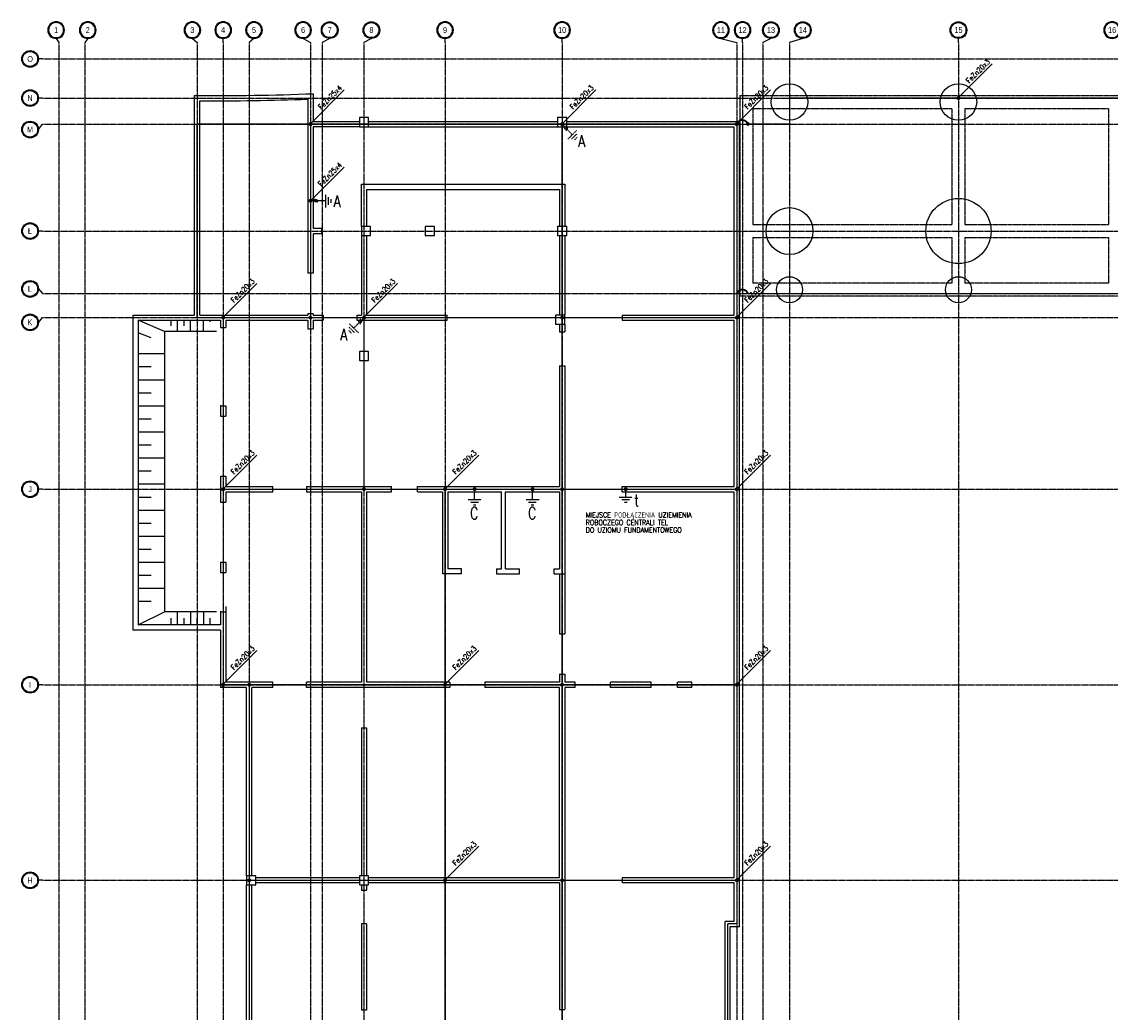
# Model space of a CAD drawing. Extents: x 3880 to 129921, y -116796 to -57711.
# Tile 105 of 110: x 50665 to 54840, y -61509 to -57711. Entities that reach past the tile are written whole.
import ezdxf
from ezdxf.enums import TextEntityAlignment as Align

# ---------------------------------------------------------------- set-up
doc = ezdxf.new("R2010")
doc.units = 0
doc.header["$LTSCALE"] = 2
for name, pattern in [('CENTER', [2, 1.25, -0.25, 0.25, -0.25]), ('DASHED2', [0.375, 0.25, -0.125]), ('HIDDEN', [9.525, 6.35, -3.175])]:
    doc.linetypes.add(name, pattern=pattern)
doc.layers.get('0').update_dxf_attribs({"color": 101, "linetype": 'CONTINUOUS'})
for name, color, linetype in [('E35', 6, 'CONTINUOUS'), ('E50', 3, 'CONTINUOUS'), ('Os-osie glowne', 1, 'CENTER'), ('Os-osie-opis', 2, 'CONTINUOUS'), ('Sc-beton', 7, 'CONTINUOUS'), ('Sc-nad', 5, 'DASHED2'), ('W-idok', 9, 'CONTINUOUS')]:
    doc.layers.add(name, color=color, linetype=linetype)
doc.styles.add('dwg_opis duży', font='ARIAL.TTF', dxfattribs={"width": 0.9})
doc.styles.add('ROMANS', font='romans', dxfattribs={"width": 0.85})

# ---------------------------------------------------------------- blocks, each defined once
blk = doc.blocks.new('_opis_osi_liczbowy')
blk.add_hatch(color=256).paths.add_polyline_path([(32, 32), (32, 28.8, -1), (32, -28.8), (32, -32, 1)])
for radius in [32, 28.8]:
    blk.add_circle((32, 0), radius)
at = {"style": 'dwg_opis duży', "width": 0.9}
blk.add_attdef('AXNAMEH', text='', height=22.4, rotation=90, dxfattribs=at).set_placement((32, 0), align=Align.MIDDLE_CENTER)
blk = doc.blocks.new('_opis_osi')
blk.add_hatch(color=256).paths.add_polyline_path([(32, -32), (28.8, -32, -1), (-28.8, -32), (-32, -32, 1)])
for radius in [32, 28.8]:
    blk.add_circle((0, -32), radius)
at = {"style": 'dwg_opis duży', "width": 0.9}
blk.add_attdef('AXNAMEV', text='', height=22.4, rotation=90, dxfattribs=at).set_placement((0, -32), align=Align.MIDDLE_CENTER)

msp = doc.modelspace()

# ---------------------------------------------------------------- linework, layer by layer
at = {"layer": 'E35'}
for p, q in [((54386.716, -57872.415), (54257.547, -58001.583)), ((51901.716, -57972.415), (51772.547, -58101.583)), ((51901.716, -57972.415), (51772.547, -58101.583)), ((52866.716, -57972.415), (52737.547, -58101.583)), ((52866.716, -57972.415), (52737.547, -58101.583)), ((53536.716, -57972.415), (53407.547, -58101.583)), ((53536.716, -57972.415), (53407.547, -58101.583)), ((51901.716, -58267.834), (51772.547, -58397.002)), ((51566.716, -58714.415), (51437.547, -58843.583)), ((51566.716, -58714.415), (51437.547, -58843.583)), ((52106.716, -58714.415), (51977.547, -58843.583)), ((52106.716, -58714.415), (51977.547, -58843.583)), ((53536.716, -58714.415), (53407.547, -58843.583)), ((53536.716, -58714.415), (53407.547, -58843.583)), ((51566.716, -59372.415), (51437.547, -59501.583)), ((51566.716, -59372.415), (51437.547, -59501.583)), ((52417.716, -59372.415), (52288.547, -59501.583)), ((52417.716, -59372.415), (52288.547, -59501.583)), ((53536.716, -59372.415), (53407.547, -59501.583)), ((53536.716, -59372.415), (53407.547, -59501.583)), ((51566.716, -60122.415), (51437.547, -60251.583)), ((51566.716, -60122.415), (51437.547, -60251.583)), ((52417.716, -60122.415), (52288.547, -60251.583)), ((52417.716, -60122.415), (52288.547, -60251.583)), ((53536.716, -60122.415), (53407.547, -60251.583)), ((53536.716, -60122.415), (53407.547, -60251.583)), ((52417.716, -60872.415), (52288.547, -61001.583)), ((52417.716, -60872.415), (52288.547, -61001.583)), ((53536.716, -60872.415), (53407.547, -61001.583)), ((53536.716, -60872.415), (53407.547, -61001.583))]:
    msp.add_line(p, q, dxfattribs=at)
at = {"layer": 'E50', "linetype": 'HIDDEN', "ltscale": 0.2}
for p, q in [((52752.524, -58108.542), (52752.524, -58128.542)), ((52776.812, -58143.698), (52755.599, -58122.484)), ((52759.135, -58161.375), (52794.49, -58126.02)), ((52773.277, -58161.375), (52794.49, -58140.162)), ((52785.651, -58163.143), (52796.258, -58152.536)), ((51786.769, -58390.045), (51800.912, -58404.187)), ((51831.312, -58398.038), (51801.312, -58398.038)), ((51831.312, -58423.038), (51831.312, -58373.038)), ((51841.312, -58413.038), (51841.312, -58383.038)), ((51851.312, -58405.538), (51851.312, -58390.538)), ((51962.571, -58850.542), (51962.571, -58870.542)), ((51929.444, -58905.143), (51918.837, -58894.536)), ((51955.96, -58903.375), (51920.605, -58868.02)), ((51941.818, -58903.375), (51920.605, -58882.162)), ((51938.282, -58885.698), (51959.496, -58864.484)), ((52402.047, -59543.406), (52402.047, -59513.406)), ((52624.047, -59543.406), (52624.047, -59513.406)), ((52981.436, -59533.406), (52981.436, -59503.406)), ((52377.047, -59543.406), (52427.047, -59543.406)), ((52387.047, -59553.406), (52417.047, -59553.406)), ((52397.047, -59563.406), (52407.047, -59563.406)), ((52599.047, -59543.406), (52649.047, -59543.406)), ((52609.047, -59553.406), (52639.047, -59553.406)), ((52619.047, -59563.406), (52629.047, -59563.406)), ((52956.436, -59533.406), (53006.436, -59533.406)), ((52966.436, -59543.406), (52996.436, -59543.406)), ((52976.436, -59553.406), (52986.436, -59553.406))]:
    msp.add_line(p, q, dxfattribs=at)
at = {"layer": 'E50', "linetype": 'DASHED2', "ltscale": 100, "const_width": 5}
for points in [[(56477.547, -58003.406), (53609.547, -58003.406), (53609.547, -58103.406), (53450.049, -58103.406)], [(51337.547, -58103.406), (53407.547, -58103.406)], [(51337.547, -58845.406), (51337.547, -58103.406)], [(51772.547, -58103.406), (51772.547, -58845.406)], [(52737.547, -63028.406), (52737.547, -58103.406)], [(53407.547, -58103.406), (53407.547, -61169.59)], [(53450.049, -58753.406), (56477.547, -58753.406)], [(53407.547, -58845.406), (51337.547, -58845.406)], [(51437.547, -58845.406), (51437.547, -60253.406), (53407.547, -60253.406)], [(51977.547, -58845.406), (51977.547, -59503.406)], [(51437.547, -59503.406), (53407.547, -59503.406)], [(52288.547, -59503.406), (52288.547, -63028.406)], [(52402.047, -59513.406), (52402.047, -59503.406)], [(52624.047, -59513.406), (52624.047, -59503.406)], [(51537.547, -63028.406), (51537.547, -60253.406)], [(51537.547, -61003.406), (53407.547, -61003.406)], [(53372.438, -61169.59), (53372.438, -61895.907)], [(53372.438, -61169.59), (53407.547, -61169.59)]]:
    msp.add_lwpolyline(points, dxfattribs=at)
at = {"layer": 'E50', "ltscale": 15, "const_width": 7.5}
for points in [[(54257.638, -58007.154, 1), (54257.456, -57999.657, 1)], [(51772.638, -58107.154, 1), (51772.456, -58099.657, 1)], [(51772.638, -58107.154, 1), (51772.456, -58099.657, 1)], [(52737.638, -58107.154, 1), (52737.456, -58099.657, 1)], [(52737.638, -58107.154, 1), (52737.456, -58099.657, 1)], [(53407.638, -58107.154, 1), (53407.456, -58099.657, 1)], [(53407.638, -58107.154, 1), (53407.456, -58099.657, 1)], [(51772.638, -58400.751, 1), (51772.456, -58393.253, 1)], [(51772.638, -58400.751, 1), (51772.456, -58393.253, 1)], [(51437.638, -58849.154, 1), (51437.456, -58841.657, 1)], [(51437.638, -58849.154, 1), (51437.456, -58841.657, 1)], [(51772.638, -58849.154, 1), (51772.456, -58841.657, 1)], [(51977.638, -58849.154, 1), (51977.456, -58841.657, 1)], [(51977.638, -58849.154, 1), (51977.456, -58841.657, 1)], [(52737.638, -58849.154, 1), (52737.456, -58841.657, 1)], [(53407.638, -58849.154, 1), (53407.456, -58841.657, 1)], [(53407.638, -58849.154, 1), (53407.456, -58841.657, 1)], [(51437.638, -59507.154, 1), (51437.456, -59499.657, 1)], [(51437.638, -59507.154, 1), (51437.456, -59499.657, 1)], [(51977.638, -59507.154, 1), (51977.456, -59499.657, 1)], [(52288.638, -59507.154, 1), (52288.456, -59499.657, 1)], [(52288.638, -59507.154, 1), (52288.456, -59499.657, 1)], [(52402.138, -59507.154, 1), (52401.956, -59499.657, 1)], [(52624.138, -59507.154, 1), (52623.956, -59499.657, 1)], [(52737.638, -59507.154, 1), (52737.456, -59499.657, 1)], [(52981.527, -59507.154, 1), (52981.345, -59499.657, 1)], [(53407.638, -59507.154, 1), (53407.456, -59499.657, 1)], [(53407.638, -59507.154, 1), (53407.456, -59499.657, 1)], [(51437.638, -60257.154, 1), (51437.456, -60249.657, 1)], [(51537.638, -60257.154, 1), (51537.456, -60249.657, 1)], [(52288.638, -60257.154, 1), (52288.456, -60249.657, 1)], [(52288.638, -60257.154, 1), (52288.456, -60249.657, 1)], [(52737.638, -60257.154, 1), (52737.456, -60249.657, 1)], [(53407.638, -60257.154, 1), (53407.456, -60249.657, 1)], [(53407.638, -60257.154, 1), (53407.456, -60249.657, 1)], [(51537.638, -61007.154, 1), (51537.456, -60999.657, 1)], [(52288.638, -61007.154, 1), (52288.456, -60999.657, 1)], [(52288.638, -61007.154, 1), (52288.456, -60999.657, 1)], [(52737.638, -61007.154, 1), (52737.456, -60999.657, 1)], [(53407.638, -61007.154, 1), (53407.456, -60999.657, 1)], [(53407.638, -61007.154, 1), (53407.456, -60999.657, 1)]]:
    msp.add_lwpolyline(points, format="xyb", close=True, dxfattribs=at)
at = {"layer": 'E50', "linetype": 'HIDDEN', "ltscale": 0.2, "const_width": 5}
for points in [[(52737.547, -58103.406), (52749.078, -58114.936)], [(51772.547, -58397.002), (51788.855, -58397.002)], [(51977.547, -58845.406), (51966.017, -58856.936)]]:
    msp.add_lwpolyline(points, dxfattribs=at)
at = {"layer": 'E50', "const_width": 7}
for points in [[(53407.547, -58103.406, -0.71386373), (53449.818, -58102.734, -2.21832926)], [(53407.547, -58753.406, -0.71386373), (53449.818, -58752.734, -2.21832926)]]:
    msp.add_lwpolyline(points, format="xyb", dxfattribs=at)
msp.add_lwpolyline([(53450.267, -58106.446, -1), (53450.267, -58098.946, -1)], format="xyb", close=True, dxfattribs=at)
at = {"layer": 'E50', "linetype": 'HIDDEN', "ltscale": 0.2}
for centre in [(52752.524, -58118.542), (51793.84, -58397.116), (51962.571, -58860.542)]:
    msp.add_circle(centre, 5, dxfattribs=at)
at = {"layer": 'Os-osie glowne'}
for points in [[(50807.547, -57790.781), (50807.547, -63342.022)], [(50907.547, -57790.781), (50907.547, -63342.022)], [(51337.547, -57790.781), (51337.547, -63342.022)], [(51437.547, -57790.781), (51437.547, -63342.022)], [(51537.547, -57790.781), (51537.547, -63412.022)], [(51772.547, -57790.781), (51772.547, -63412.022)], [(51817.547, -57790.781), (51817.547, -63342.022)], [(51977.547, -57790.781), (51977.547, -63342.022)], [(52288.547, -57790.781), (52288.547, -63342.022)], [(52737.547, -57790.781), (52737.547, -63342.022)], [(53407.547, -57790.781), (53407.547, -63342.022)], [(53429.547, -57790.781), (53429.547, -63342.022)], [(53507.547, -57790.781), (53507.547, -63342.022)], [(53609.547, -57790.781), (53609.547, -63342.022)], [(54257.547, -57790.781), (54257.547, -63342.022)], [(50745.058, -57853.406), (62723.228, -57853.406)], [(50745.058, -58003.406), (62723.228, -58003.406)], [(50745.058, -58103.406), (62723.228, -58103.406)], [(50745.058, -58513.406), (62723.228, -58513.406)], [(50745.058, -58753.406), (62723.228, -58753.406)], [(50745.058, -58845.406), (62723.228, -58845.406)], [(50745.058, -59503.406), (62723.228, -59503.406)], [(50745.058, -60253.406), (62723.228, -60253.406)], [(50745.058, -61003.406), (62723.228, -61003.406)]]:
    msp.add_lwpolyline(points, dxfattribs=at)
at = {"layer": 'Os-osie-opis'}
for points in [[(50796.887, -57774.781), (50807.547, -57790.781)], [(50918.208, -57774.781), (50907.547, -57790.781)], [(51319.352, -57774.781), (51337.547, -57790.781)], [(51437.547, -57790.781), (51437.547, -57774.781)], [(51555.743, -57774.781), (51537.547, -57790.781)], [(51744.065, -57774.781), (51772.547, -57790.781)], [(51846.035, -57774.781), (51817.547, -57790.781)], [(52006.035, -57774.781), (51977.547, -57790.781)], [(52288.547, -57790.781), (52288.547, -57774.781)], [(52737.547, -57790.781), (52737.547, -57774.781)], [(53346.565, -57774.781), (53407.547, -57790.781)], [(53429.547, -57790.781), (53429.547, -57774.781)], [(53538.53, -57774.781), (53507.547, -57790.781)], [(53660.53, -57774.781), (53609.547, -57790.781)], [(54257.547, -57790.781), (54257.547, -57774.781)], [(50745.058, -57853.406), (50729.058, -57853.406)], [(50745.058, -58003.406), (50729.058, -58003.406)], [(50729.058, -58124.066), (50745.058, -58103.406)], [(50745.058, -58513.406), (50729.058, -58513.406)], [(50729.058, -58735.245), (50745.058, -58753.406)], [(50729.058, -58863.566), (50745.058, -58845.406)], [(50745.058, -59503.406), (50729.058, -59503.406)], [(50745.058, -60253.406), (50729.058, -60253.406)], [(50745.058, -61003.406), (50729.058, -61003.406)]]:
    msp.add_lwpolyline(points, dxfattribs=at)
at = {"layer": 'Sc-beton'}
for p, q in [((52351.547, -59808.406), (52298.547, -59808.406)), ((52351.547, -59828.406), (52351.547, -59808.406)), ((52485.547, -59808.406), (52505.547, -59808.406)), ((52520.547, -59808.406), (52573.547, -59808.406)), ((52573.547, -59828.406), (52573.547, -59808.406)), ((52707.547, -59808.406), (52727.547, -59808.406)), ((52707.547, -59828.406), (52707.547, -59808.406)), ((52351.547, -59828.406), (52298.547, -59828.406)), ((52485.547, -59828.406), (52573.547, -59828.406)), ((52707.547, -59828.406), (52747.547, -59828.406))]:
    msp.add_line(p, q, dxfattribs=at)
for points in [[(51327.547, -58835.406), (51327.547, -57993.406)], [(51347.547, -58835.406), (51347.547, -58013.565)], [(51762.547, -58007.441), (51762.547, -58675.406)], [(51782.547, -57986.677), (51782.547, -58093.406)], [(51782.547, -58093.406), (51960.047, -58093.406)], [(51995.047, -58093.406), (52720.047, -58093.406)], [(52755.047, -58093.406), (53417.547, -58093.406)], [(53417.547, -61181.406), (53417.547, -58093.406)], [(51782.547, -58113.406), (51782.547, -58503.495)], [(51960.047, -58113.406), (51782.547, -58113.406)], [(51995.047, -58113.406), (52720.047, -58113.406)], [(52755.047, -58113.406), (53397.547, -58113.406)], [(53397.547, -58835.406), (53397.547, -58113.406)], [(51967.547, -58333.406), (52747.547, -58333.406)], [(51967.547, -58495.906), (51967.547, -58333.406)], [(51987.547, -58353.406), (52727.547, -58353.406)], [(51987.547, -58353.406), (51987.547, -58495.906)], [(52727.547, -58353.406), (52727.547, -58495.906)], [(52747.547, -58333.406), (52747.547, -58495.906)], [(51815.547, -58503.495), (51782.547, -58503.495)], [(51782.547, -58523.495), (51782.547, -58675.406)], [(51815.547, -58523.495), (51782.547, -58523.495)], [(51815.547, -58523.495), (51815.547, -58503.495)], [(51967.547, -58530.906), (51967.547, -58835.406)], [(51987.547, -58530.906), (51987.547, -58835.406)], [(52727.547, -58530.906), (52727.547, -58835.406)], [(52747.547, -58530.906), (52747.547, -58835.406)], [(51782.547, -58675.406), (51762.547, -58675.406)], [(51091.547, -58835.406), (51091.547, -60043.406)], [(51091.547, -58835.406), (51327.547, -58835.406)], [(51111.547, -58855.406), (51427.547, -58855.406)], [(51111.547, -58855.406), (51111.547, -60023.406)], [(51347.547, -58835.406), (51762.547, -58835.406)], [(51427.547, -58855.406), (51427.547, -58883.406)], [(51447.547, -58855.406), (51447.547, -58883.406)], [(51447.547, -58855.406), (51762.547, -58855.406)], [(51782.547, -58830.406), (51762.547, -58830.406)], [(51762.547, -58830.406), (51762.547, -58835.406)], [(51762.547, -58855.406), (51762.547, -58888.406)], [(51782.547, -58830.406), (51782.547, -58835.406)], [(51782.547, -58835.406), (51820.547, -58835.406)], [(51782.547, -58855.406), (51820.547, -58855.406)], [(51782.547, -58855.406), (51782.547, -58888.406)], [(51820.547, -58835.406), (51820.547, -58855.406)], [(51950.547, -58835.406), (51950.547, -58855.406)], [(51950.547, -58835.406), (51967.547, -58835.406)], [(51950.547, -58855.406), (52296.547, -58855.406)], [(51987.547, -58835.406), (52296.547, -58835.406)], [(52296.547, -58855.406), (52296.547, -58835.406)], [(52967.547, -58835.406), (53397.547, -58835.406)], [(52967.547, -58835.406), (52967.547, -58855.406)], [(52967.547, -58855.406), (53397.547, -58855.406)], [(53397.547, -59493.406), (53397.547, -58855.406)], [(51427.547, -58883.406), (51447.547, -58883.406)], [(51762.547, -58888.406), (51782.547, -58888.406)], [(52727.547, -58870.406), (52727.547, -58900.406)], [(52727.547, -58900.406), (52747.547, -58900.406)], [(52747.547, -58870.406), (52747.547, -58900.406)], [(52727.547, -59030.406), (52727.547, -59493.406)], [(52727.547, -59030.406), (52747.547, -59030.406)], [(52747.547, -59030.406), (52747.547, -60058.406)], [(51427.547, -59180.906), (51427.547, -59223.406)], [(51427.547, -59183.406), (51447.547, -59183.406)], [(51447.547, -59183.406), (51447.547, -59223.406)], [(51427.547, -59223.406), (51447.547, -59223.406)], [(51427.547, -59453.406), (51427.547, -59553.406)], [(51427.547, -59453.406), (51447.547, -59453.406)], [(51447.547, -59453.406), (51447.547, -59493.406)], [(51447.547, -59493.406), (51627.547, -59493.406)], [(51447.547, -59513.406), (51447.547, -59553.406)], [(51447.547, -59513.406), (51627.547, -59513.406)], [(51627.547, -59513.406), (51627.547, -59493.406)], [(51757.547, -59493.406), (52082.547, -59493.406)], [(51757.547, -59493.406), (51757.547, -59513.406)], [(51757.547, -59513.406), (51967.547, -59513.406)], [(51967.547, -59513.406), (51967.547, -60243.406)], [(51987.547, -59513.406), (52082.547, -59513.406)], [(51987.547, -59513.406), (51987.547, -60243.406)], [(52082.547, -59513.406), (52082.547, -59493.406)], [(52182.547, -59493.406), (52278.547, -59493.406)], [(52182.547, -59513.406), (52182.547, -59493.406)], [(52182.547, -59513.406), (52278.547, -59513.406)], [(52278.547, -59493.406), (52727.547, -59493.406)], [(52278.547, -59513.406), (52278.547, -59828.406)], [(52298.547, -59513.406), (52505.547, -59513.406)], [(52298.547, -59513.406), (52298.547, -59808.406)], [(52505.547, -59808.406), (52505.547, -59513.406)], [(52520.547, -59513.406), (52727.547, -59513.406)], [(52520.547, -59808.406), (52520.547, -59513.406)], [(52727.547, -59513.406), (52727.547, -59808.406)], [(52967.547, -59493.406), (53397.547, -59493.406)], [(52967.547, -59513.406), (52967.547, -59493.406)], [(52967.547, -59513.406), (53397.547, -59513.406)], [(53397.547, -60263.406), (53397.547, -59513.406)], [(51427.547, -59553.406), (51447.547, -59553.406)], [(51427.547, -59783.406), (51427.547, -59823.406)], [(51427.547, -59783.406), (51447.547, -59783.406)], [(51447.547, -59783.406), (51447.547, -59823.406)], [(52485.547, -59808.406), (52485.547, -59828.406)], [(51427.547, -59823.406), (51447.547, -59823.406)], [(52298.547, -59828.406), (52278.547, -59828.406)], [(52727.547, -59828.406), (52727.547, -60058.406)], [(51427.547, -59970.906), (51427.547, -60023.406)], [(51427.547, -59973.406), (51447.547, -59973.406)], [(51447.547, -59953.406), (51447.547, -60243.406)], [(51427.547, -60023.406), (51111.547, -60023.406)], [(51427.547, -60043.406), (51091.547, -60043.406)], [(51427.547, -60043.406), (51427.547, -60263.406)], [(52727.547, -60058.406), (52747.547, -60058.406)], [(52727.547, -60213.406), (52727.547, -60243.406)], [(52727.547, -60213.406), (52747.547, -60213.406)], [(52747.547, -60213.406), (52747.547, -60243.406)], [(51527.547, -60263.406), (51427.547, -60263.406)], [(51627.547, -60243.406), (51447.547, -60243.406)], [(51527.547, -60985.906), (51527.547, -60263.406)], [(51627.547, -60263.406), (51547.547, -60263.406)], [(51547.547, -60985.906), (51547.547, -60263.406)], [(51627.547, -60263.406), (51627.547, -60243.406)], [(51967.547, -60243.406), (51757.547, -60243.406)], [(51757.547, -60263.406), (51757.547, -60243.406)], [(52306.547, -60263.406), (51757.547, -60263.406)], [(52306.547, -60243.406), (51987.547, -60243.406)], [(52306.547, -60243.406), (52306.547, -60263.406)], [(52727.547, -60243.406), (52441.547, -60243.406)], [(52441.547, -60243.406), (52441.547, -60263.406)], [(52727.547, -60263.406), (52441.547, -60263.406)], [(52727.547, -60993.406), (52727.547, -60263.406)], [(52787.547, -60243.406), (52747.547, -60243.406)], [(52747.547, -60263.406), (52747.547, -61498.406)], [(52787.547, -60263.406), (52747.547, -60263.406)], [(52787.547, -60263.406), (52787.547, -60243.406)], [(53079.547, -60243.406), (52922.547, -60243.406)], [(52922.547, -60263.406), (52922.547, -60243.406)], [(53079.547, -60263.406), (52922.547, -60263.406)], [(53079.547, -60263.406), (53079.547, -60243.406)], [(53235.547, -60243.406), (53179.547, -60243.406)], [(53179.547, -60263.406), (53179.547, -60243.406)], [(53235.547, -60263.406), (53179.547, -60263.406)], [(53235.547, -60263.406), (53235.547, -60243.406)], [(53397.547, -60993.406), (53397.547, -60263.406)], [(51967.547, -60418.406), (51967.547, -60985.906)], [(51967.547, -60418.406), (51987.547, -60418.406)], [(51987.547, -60418.406), (51987.547, -60985.906)], [(51527.547, -61643.406), (51527.547, -61020.906)], [(51547.547, -61643.406), (51547.547, -61020.906)], [(51960.047, -60993.406), (51562.547, -60993.406)], [(51960.047, -61013.406), (51562.547, -61013.406)], [(51967.547, -61020.906), (51967.547, -61040.906)], [(51987.547, -61020.906), (51987.547, -61040.906)], [(52727.547, -60993.406), (51995.047, -60993.406)], [(52727.547, -61013.406), (51995.047, -61013.406)], [(52727.547, -61013.406), (52727.547, -61498.406)], [(53397.547, -60993.406), (52967.547, -60993.406)], [(52967.547, -60993.406), (52967.547, -61013.406)], [(53397.547, -61013.406), (52967.547, -61013.406)], [(53397.547, -61161.406), (53397.547, -61013.406)], [(51967.547, -61040.906), (51987.547, -61040.906)], [(51967.547, -61170.906), (51967.547, -61501.406)], [(51987.547, -61170.906), (51967.547, -61170.906)], [(51987.547, -61170.906), (51987.547, -61501.406)], [(53362.547, -61643.406), (53362.547, -61161.406)], [(53397.547, -61161.406), (53362.547, -61161.406)], [(53382.547, -61883.406), (53382.547, -61181.406)], [(53417.547, -61181.406), (53382.547, -61181.406)], [(51987.547, -61501.406), (51967.547, -61501.406)], [(52727.547, -61498.406), (52747.547, -61498.406)]]:
    msp.add_lwpolyline(points, dxfattribs=at)
for points in [[(51960.047, -58113.406), (51995.047, -58113.406), (51995.047, -58078.406), (51960.047, -58078.406)], [(52720.047, -58113.406), (52755.047, -58113.406), (52755.047, -58078.406), (52720.047, -58078.406)], [(51967.547, -58530.906), (52002.547, -58530.906), (52002.547, -58495.906), (51967.547, -58495.906)], [(52212.547, -58530.906), (52247.547, -58530.906), (52247.547, -58495.906), (52212.547, -58495.906)], [(52720.047, -58530.906), (52755.047, -58530.906), (52755.047, -58495.906), (52720.047, -58495.906)], [(52712.547, -58870.406), (52747.547, -58870.406), (52747.547, -58835.406), (52712.547, -58835.406)], [(51960.047, -59010.406), (51995.047, -59010.406), (51995.047, -58975.406), (51960.047, -58975.406)], [(51527.547, -61020.906), (51562.547, -61020.906), (51562.547, -60985.906), (51527.547, -60985.906)], [(51960.047, -61020.906), (51995.047, -61020.906), (51995.047, -60985.906), (51960.047, -60985.906)]]:
    msp.add_lwpolyline(points, close=True, dxfattribs=at)
for centre, radius in [((53609.547, -58018.406), 70), ((54257.547, -58018.406), 70), ((54257.547, -58513.406), 125), ((53609.547, -58513.406), 90), ((53609.547, -58738.406), 50), ((54257.547, -58738.406), 50)]:
    msp.add_circle(centre, radius, dxfattribs=at)
for radius, start, end in [(9570, 269.4849421, 272.2095907), (9590, 269.6055108, 272.0854058)]:
    msp.add_arc((51413.575, -48423.792), radius, start, end, dxfattribs=at)
at = {"layer": 'Sc-nad'}
for p, q in [((53419.547, -57993.406), (54947.547, -57993.406)), ((53469.547, -58043.406), (54232.547, -58043.406)), ((54282.547, -58043.406), (54832.547, -58043.406)), ((54232.547, -58713.406), (53469.547, -58713.406)), ((54832.547, -58713.406), (54282.547, -58713.406)), ((54947.547, -58763.406), (53419.547, -58763.406))]:
    msp.add_line(p, q, dxfattribs=at)
for points in [[(53419.547, -57993.406), (53419.547, -58763.406)], [(53469.547, -58043.406), (53469.547, -58488.406)], [(54232.547, -58043.406), (54232.547, -58488.406)], [(54282.547, -58043.406), (54282.547, -58488.406)], [(54832.547, -58043.406), (54832.547, -58488.406)], [(53469.547, -58488.406), (54232.547, -58488.406)], [(54282.547, -58488.406), (54832.547, -58488.406)], [(53469.547, -58538.406), (54232.547, -58538.406)], [(53469.547, -58538.406), (53469.547, -58713.406)], [(54232.547, -58538.406), (54232.547, -58713.406)], [(54282.547, -58538.406), (54832.547, -58538.406)], [(54282.547, -58538.406), (54282.547, -58713.406)], [(54832.547, -58538.406), (54832.547, -58713.406)]]:
    msp.add_lwpolyline(points, dxfattribs=at)
at = {"layer": 'W-idok'}
for points in [[(51212.547, -58898.406), (51111.547, -58855.406)], [(51237.547, -58876.906), (51237.547, -58855.406)], [(51262.547, -58898.406), (51262.547, -58855.406)], [(51287.547, -58876.906), (51287.547, -58855.406)], [(51312.547, -58898.406), (51312.547, -58855.406)], [(51362.547, -58898.406), (51362.547, -58855.406)], [(51387.547, -58861.906), (51387.547, -58855.406)], [(51161.547, -58922.788), (51111.547, -58904.012)], [(51212.547, -58898.406), (51212.547, -59973.406)], [(51412.547, -58898.406), (51212.547, -58898.406)], [(51111.547, -58983.406), (51211.547, -58983.406)], [(51111.547, -59033.406), (51161.547, -59033.406)], [(51111.547, -59083.406), (51211.547, -59083.406)], [(51111.547, -59133.406), (51161.547, -59133.406)], [(51111.547, -59183.406), (51211.547, -59183.406)], [(51111.547, -59233.406), (51161.547, -59233.406)], [(51111.547, -59283.406), (51161.547, -59283.406)], [(51111.547, -59283.406), (51211.547, -59283.406)], [(51111.547, -59333.406), (51161.547, -59333.406)], [(51111.547, -59383.406), (51211.547, -59383.406)], [(51111.547, -59433.406), (51161.547, -59433.406)], [(51111.547, -59483.406), (51211.547, -59483.406)], [(51111.547, -59533.406), (51161.547, -59533.406)], [(51111.547, -59583.406), (51211.547, -59583.406)], [(51111.547, -59633.406), (51161.547, -59633.406)], [(51111.547, -59683.406), (51211.547, -59683.406)], [(51111.547, -59733.406), (51161.547, -59733.406)], [(51111.547, -59783.406), (51211.547, -59783.406)], [(51111.547, -59833.406), (51161.547, -59833.406)], [(51111.547, -59883.406), (51211.547, -59883.406)], [(51111.547, -59933.406), (51161.547, -59933.406)], [(51111.547, -60023.406), (51212.547, -59973.406)], [(51412.547, -59973.406), (51212.547, -59973.406)], [(51261.565, -59973.406), (51261.565, -60023.406)], [(51311.565, -59973.406), (51311.565, -60023.406)], [(51361.565, -59973.406), (51361.565, -60023.406)], [(51236.565, -59998.406), (51236.565, -60023.406)], [(51286.565, -59998.406), (51286.565, -60023.406)], [(51336.565, -59998.406), (51336.565, -60023.406)], [(51386.565, -59998.406), (51386.565, -60023.406)]]:
    msp.add_lwpolyline(points, dxfattribs=at)

# ---------------------------------------------------------------- block references
at = {"layer": 'Os-osie-opis'}
ref = msp.add_blockref('_opis_osi_liczbowy', (50796.887, -57774.781), dxfattribs=dict(at, xscale=-1, rotation=270))
ref.add_attrib('AXNAMEH', '1', dxfattribs={"layer": '0', "height": 22.4, "style": 'dwg_opis duży', "width": 0.9}).set_placement((50796.887, -57742.49), align=Align.MIDDLE_CENTER)
ref = msp.add_blockref('_opis_osi_liczbowy', (50918.208, -57774.781), dxfattribs=dict(at, xscale=-1, rotation=270))
ref.add_attrib('AXNAMEH', '2', dxfattribs={"layer": '0', "height": 22.4, "style": 'dwg_opis duży', "width": 0.9}).set_placement((50918.208, -57742.49), align=Align.MIDDLE_CENTER)
ref = msp.add_blockref('_opis_osi_liczbowy', (51319.352, -57774.781), dxfattribs=dict(at, xscale=-1, rotation=270))
ref.add_attrib('AXNAMEH', '3', dxfattribs={"layer": '0', "height": 22.4, "style": 'dwg_opis duży', "width": 0.9}).set_placement((51319.352, -57742.49), align=Align.MIDDLE_CENTER)
ref = msp.add_blockref('_opis_osi_liczbowy', (51437.547, -57774.781), dxfattribs=dict(at, xscale=-1, rotation=270))
ref.add_attrib('AXNAMEH', '4', dxfattribs={"layer": '0', "height": 22.4, "style": 'dwg_opis duży', "width": 0.9}).set_placement((51437.547, -57742.49), align=Align.MIDDLE_CENTER)
ref = msp.add_blockref('_opis_osi_liczbowy', (51555.743, -57774.781), dxfattribs=dict(at, xscale=-1, rotation=270))
ref.add_attrib('AXNAMEH', '5', dxfattribs={"layer": '0', "height": 22.4, "style": 'dwg_opis duży', "width": 0.9}).set_placement((51555.743, -57742.49), align=Align.MIDDLE_CENTER)
ref = msp.add_blockref('_opis_osi_liczbowy', (51744.065, -57774.781), dxfattribs=dict(at, xscale=-1, rotation=270))
ref.add_attrib('AXNAMEH', '6', dxfattribs={"layer": '0', "height": 22.4, "style": 'dwg_opis duży', "width": 0.9}).set_placement((51744.065, -57742.49), align=Align.MIDDLE_CENTER)
ref = msp.add_blockref('_opis_osi_liczbowy', (51846.035, -57774.781), dxfattribs=dict(at, rotation=90))
ref.add_attrib('AXNAMEH', '7', dxfattribs={"layer": '0', "height": 22.4, "style": 'dwg_opis duży', "width": 0.9}).set_placement((51846.145, -57742.49), align=Align.MIDDLE_CENTER)
ref = msp.add_blockref('_opis_osi_liczbowy', (52006.035, -57774.781), dxfattribs=dict(at, rotation=90))
ref.add_attrib('AXNAMEH', '8', dxfattribs={"layer": '0', "height": 22.4, "style": 'dwg_opis duży', "width": 0.9}).set_placement((52006.145, -57742.49), align=Align.MIDDLE_CENTER)
ref = msp.add_blockref('_opis_osi_liczbowy', (52288.547, -57774.781), dxfattribs=dict(at, xscale=-1, rotation=270))
ref.add_attrib('AXNAMEH', '9', dxfattribs={"layer": '0', "height": 22.4, "style": 'dwg_opis duży', "width": 0.9}).set_placement((52288.547, -57742.49), align=Align.MIDDLE_CENTER)
ref = msp.add_blockref('_opis_osi_liczbowy', (52737.547, -57774.781), dxfattribs=dict(at, xscale=-1, rotation=270))
ref.add_attrib('AXNAMEH', '10', dxfattribs={"layer": '0', "height": 22.4, "style": 'dwg_opis duży', "width": 0.9}).set_placement((52737.547, -57742.49), align=Align.MIDDLE_CENTER)
ref = msp.add_blockref('_opis_osi_liczbowy', (53346.565, -57774.781), dxfattribs=dict(at, xscale=-1, rotation=270))
ref.add_attrib('AXNAMEH', '11', dxfattribs={"layer": '0', "height": 22.4, "style": 'dwg_opis duży', "width": 0.9}).set_placement((53346.565, -57742.49), align=Align.MIDDLE_CENTER)
ref = msp.add_blockref('_opis_osi_liczbowy', (53429.547, -57774.781), dxfattribs=dict(at, xscale=-1, rotation=270))
ref.add_attrib('AXNAMEH', '12', dxfattribs={"layer": '0', "height": 22.4, "style": 'dwg_opis duży', "width": 0.9}).set_placement((53429.547, -57742.49), align=Align.MIDDLE_CENTER)
ref = msp.add_blockref('_opis_osi_liczbowy', (53538.53, -57774.781), dxfattribs=dict(at, rotation=90))
ref.add_attrib('AXNAMEH', '13', dxfattribs={"layer": '0', "height": 22.4, "style": 'dwg_opis duży', "width": 0.9}).set_placement((53538.64, -57742.49), align=Align.MIDDLE_CENTER)
ref = msp.add_blockref('_opis_osi_liczbowy', (53660.53, -57774.781), dxfattribs=dict(at, rotation=90))
ref.add_attrib('AXNAMEH', '14', dxfattribs={"layer": '0', "height": 22.4, "style": 'dwg_opis duży', "width": 0.9}).set_placement((53660.64, -57742.49), align=Align.MIDDLE_CENTER)
ref = msp.add_blockref('_opis_osi_liczbowy', (54257.547, -57774.781), dxfattribs=dict(at, rotation=90))
ref.add_attrib('AXNAMEH', '15', dxfattribs={"layer": '0', "height": 22.4, "style": 'dwg_opis duży', "width": 0.9}).set_placement((54257.657, -57742.49), align=Align.MIDDLE_CENTER)
ref = msp.add_blockref('_opis_osi_liczbowy', (54846.887, -57774.781), dxfattribs=dict(at, xscale=-1, rotation=270))
ref.add_attrib('AXNAMEH', '16', dxfattribs={"layer": '0', "height": 22.4, "style": 'dwg_opis duży', "width": 0.9}).set_placement((54846.887, -57742.49), align=Align.MIDDLE_CENTER)
at = {"layer": 'Os-osie-opis', "rotation": 270}
for p, values in [((50729.058, -57853.406), {'AXNAMEV': 'O'}), ((50729.058, -60253.406), {'AXNAMEV': 'I'})]:
    msp.add_blockref('_opis_osi', p, dxfattribs=at).add_auto_attribs(values)
at = {"layer": 'Os-osie-opis'}
ref = msp.add_blockref('_opis_osi', (50729.058, -58003.406), dxfattribs=dict(at, rotation=270))
ref.add_attrib('AXNAMEV', 'N', dxfattribs={"layer": '0', "height": 22.4, "style": 'dwg_opis duży', "width": 0.9}).set_placement((50696.494, -58003.406), align=Align.MIDDLE_CENTER)
ref = msp.add_blockref('_opis_osi', (50729.058, -58124.066), dxfattribs=dict(at, rotation=270))
ref.add_attrib('AXNAMEV', 'M', dxfattribs={"layer": '0', "height": 22.4, "style": 'dwg_opis duży', "width": 0.9}).set_placement((50696.769, -58124.066), align=Align.MIDDLE_CENTER)
ref = msp.add_blockref('_opis_osi', (50729.058, -58513.406), dxfattribs=dict(at, rotation=270))
ref.add_attrib('AXNAMEV', 'Ł', dxfattribs={"layer": '0', "height": 22.4, "style": 'dwg_opis duży', "width": 0.9}).set_placement((50696.384, -58513.406), align=Align.MIDDLE_CENTER)
ref = msp.add_blockref('_opis_osi', (50729.058, -58735.245), dxfattribs=dict(at, rotation=270))
ref.add_attrib('AXNAMEV', 'L', dxfattribs={"layer": '0', "height": 22.4, "style": 'dwg_opis duży', "width": 0.9}).set_placement((50696.343, -58735.245), align=Align.MIDDLE_CENTER)
ref = msp.add_blockref('_opis_osi', (50729.058, -58863.566), dxfattribs=dict(at, rotation=270))
ref.add_attrib('AXNAMEV', 'K', dxfattribs={"layer": '0', "height": 22.4, "style": 'dwg_opis duży', "width": 0.9}).set_placement((50696.04, -58863.566), align=Align.MIDDLE_CENTER)
ref = msp.add_blockref('_opis_osi', (50729.058, -59503.406), dxfattribs=dict(at, rotation=270))
ref.add_attrib('AXNAMEV', 'J', dxfattribs={"layer": '0', "height": 22.4, "style": 'dwg_opis duży', "width": 0.9}).set_placement((50697.319, -59503.406), align=Align.MIDDLE_CENTER)
ref = msp.add_blockref('_opis_osi', (50729.058, -61003.406), dxfattribs=dict(at, rotation=270))
ref.add_attrib('AXNAMEV', 'H', dxfattribs={"layer": '0', "height": 22.4, "style": 'dwg_opis duży', "width": 0.9}).set_placement((50696.962, -61003.406), align=Align.MIDDLE_CENTER)

# ---------------------------------------------------------------- texts
at = {"layer": 'E35', "style": 'ROMANS', "width": 0.8}
for s, p in [('FeZn20x3', (54298.52, -57948.193)), ('FeZn25x4', (51813.52, -58048.193)), ('FeZn20x3', (52778.52, -58048.193)), ('FeZn20x3', (52778.52, -58048.193)), ('FeZn20x3', (53448.52, -58048.193)), ('FeZn20x3', (53448.52, -58048.193)), ('FeZn25x4', (51813.156, -58343.975)), ('FeZn20x3', (51478.52, -58790.193)), ('FeZn20x3', (51478.52, -58790.193)), ('FeZn20x3', (52018.52, -58790.193)), ('FeZn20x3', (52018.52, -58790.193)), ('FeZn20x3', (53448.52, -58790.193)), ('FeZn20x3', (53448.52, -58790.193)), ('FeZn20x3', (51478.52, -59448.193)), ('FeZn20x3', (51478.52, -59448.193)), ('FeZn20x3', (52329.52, -59448.193)), ('FeZn20x3', (52329.52, -59448.193)), ('FeZn20x3', (53448.52, -59448.193)), ('FeZn20x3', (53448.52, -59448.193)), ('FeZn20x3', (51478.52, -60198.193)), ('FeZn20x3', (51478.52, -60198.193)), ('FeZn20x3', (52329.52, -60198.193)), ('FeZn20x3', (52329.52, -60198.193)), ('FeZn20x3', (53448.52, -60198.193)), ('FeZn20x3', (53448.52, -60198.193)), ('FeZn20x3', (52329.52, -60948.193)), ('FeZn20x3', (52329.52, -60948.193)), ('FeZn20x3', (53448.52, -60948.193)), ('FeZn20x3', (53448.52, -60948.193))]:
    msp.add_text(s, height=20, rotation=45, dxfattribs=at).set_placement(p)
for s, p in [('MIEJSCE PODŁĄCZENIA UZIEMIENIA', (52828.067, -59612.228)), ('ROBOCZEGO CENTRALI TEL', (52828.067, -59641.039)), ('DO UZIOMU FUNDAMENTOWEGO', (52828.067, -59669.849))]:
    msp.add_text(s, height=20, dxfattribs=at).set_placement(p)
at = {"layer": 'E50', "ltscale": 50, "style": 'ROMANS', "width": 0.8}
for s, p in [('A', (52798.242, -58190.873)), ('A', (51860.381, -58421.52)), ('A', (51885.996, -58932.873)), ('t', (53013.454, -59568.35)), ('C', (52384.127, -59617.831)), ('C', (52606.127, -59617.831))]:
    msp.add_text(s, height=45, dxfattribs=at).set_placement(p)

doc.saveas('drawing.dxf')
